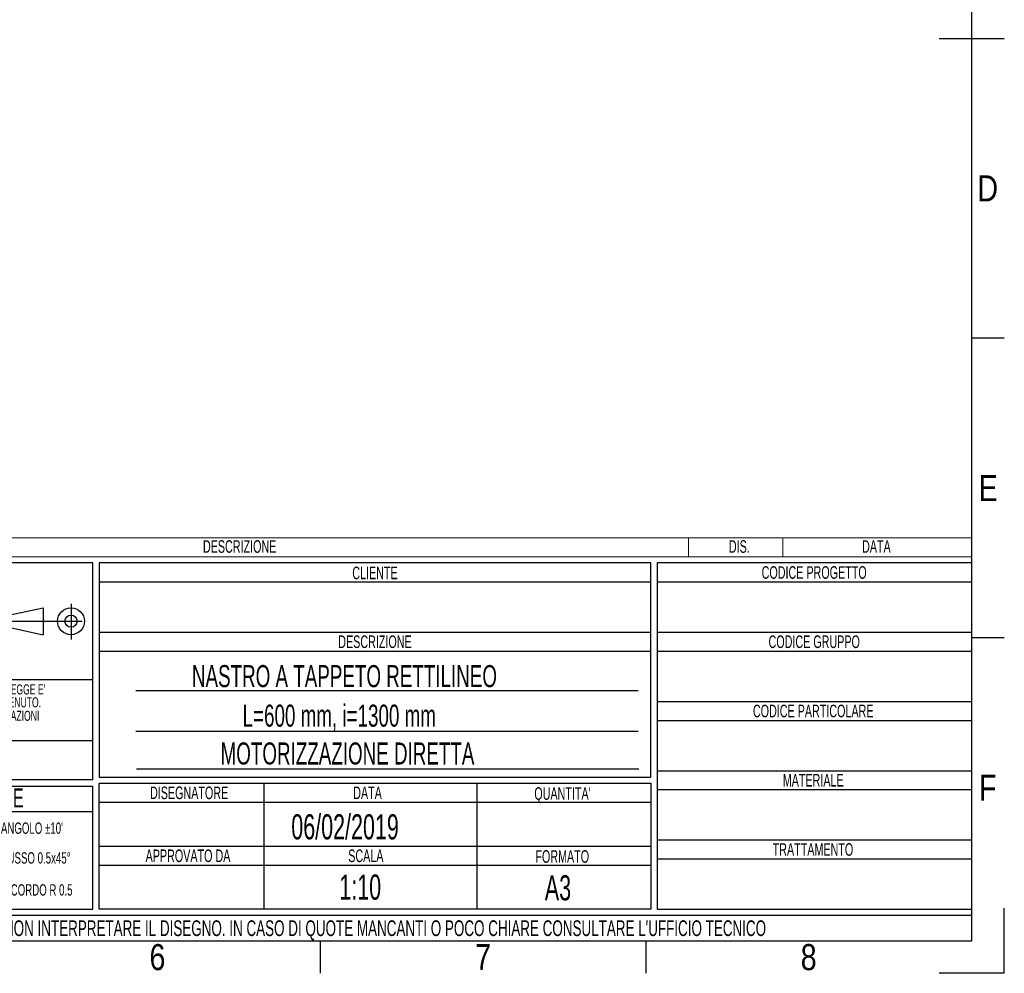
# Model space of a CAD drawing. Header units: millimetres. Extents: x 0 to 420, y 0 to 297.
# Tile 43 of 58: x 264 to 420, y 0 to 151. Entities that reach past the tile are written whole.
import ezdxf
from ezdxf.enums import TextEntityAlignment as Align

# ---------------------------------------------------------------- set-up
doc = ezdxf.new("R2010")
doc.units = ezdxf.units.MM
doc.linetypes.add('CENTERX2', pattern=[20.32, 12.7, -2.54, 2.54, -2.54])
doc.layers.add('CARTIGLIO', color=140, linetype='Continuous')
doc.styles.add('SLDTEXTSTYLE0', font='TXT', dxfattribs={"width": 0.638298})
doc.styles.add('SLDTEXTSTYLE1', font='TXT', dxfattribs={"width": 0.675})
doc.styles.add('SLDTEXTSTYLE2', font='TXT', dxfattribs={"width": 0.821468})

# ---------------------------------------------------------------- blocks, each defined once
blk = doc.blocks.new('SW_NOTE_0')
at = {"layer": 'CARTIGLIO', "color": 0, "insert": (7.53, 2.58), "char_height": 2, "attachment_point": 2, "style": 'SLDTEXTSTYLE0'}
blk.add_mtext('TRATTAMENTO', dxfattribs=at)
blk = doc.blocks.new('SW_NOTE_0_1')
at = {"layer": 'CARTIGLIO', "color": 0, "insert": (85.41, 3.22), "char_height": 2.5, "attachment_point": 2, "style": 'SLDTEXTSTYLE0'}
blk.add_mtext("ATTENZIONE: NON INTERPRETARE IL DISEGNO. IN CASO DI QUOTE MANCANTI O POCO CHIARE CONSULTARE L'UFFICIO TECNICO", dxfattribs=at)
blk = doc.blocks.new('SW_NOTE_0_2')
at = {"layer": 'CARTIGLIO', "color": 0, "insert": (3.51, 2.58), "char_height": 2, "attachment_point": 2, "style": 'SLDTEXTSTYLE0'}
blk.add_mtext('SCALA', dxfattribs=at)
blk = doc.blocks.new('SW_NOTE_0_3')
at = {"layer": 'CARTIGLIO', "color": 0, "insert": (8.67, 2.58), "char_height": 2, "attachment_point": 2, "style": 'SLDTEXTSTYLE0'}
blk.add_mtext('APPROVATO DA', dxfattribs=at)
blk = doc.blocks.new('SW_NOTE_0_4')
at = {"layer": 'CARTIGLIO', "color": 0, "insert": (5.4, 2.58), "char_height": 2, "attachment_point": 2, "style": 'SLDTEXTSTYLE0'}
blk.add_mtext('FORMATO', dxfattribs=at)
blk = doc.blocks.new('SW_NOTE_0_5')
at = {"layer": 'CARTIGLIO', "color": 0, "insert": (7.61, 2.58), "char_height": 2, "attachment_point": 2, "style": 'SLDTEXTSTYLE0'}
blk.add_mtext('DISEGNATORE', dxfattribs=at)
blk = doc.blocks.new('SW_NOTE_0_6')
at = {"layer": 'CARTIGLIO', "color": 0, "insert": (2.85, 2.58), "char_height": 2, "attachment_point": 2, "style": 'SLDTEXTSTYLE0'}
blk.add_mtext('DATA', dxfattribs=at)
blk = doc.blocks.new('SW_NOTE_0_7')
at = {"layer": 'CARTIGLIO', "color": 0, "insert": (5.56, 2.58), "char_height": 2, "attachment_point": 2, "style": 'SLDTEXTSTYLE0'}
blk.add_mtext("QUANTITA'", dxfattribs=at)
blk = doc.blocks.new('SW_NOTE_0_8')
at = {"layer": 'CARTIGLIO', "color": 0, "insert": (7.1, 2.58), "char_height": 2, "attachment_point": 2, "style": 'SLDTEXTSTYLE0'}
blk.add_mtext('DESCRIZIONE', dxfattribs=at)
blk = doc.blocks.new('SW_NOTE_0_9')
at = {"layer": 'CARTIGLIO', "color": 0, "insert": (4.23, 2.58), "char_height": 2, "attachment_point": 2, "style": 'SLDTEXTSTYLE0'}
blk.add_mtext('CLIENTE', dxfattribs=at)
blk = doc.blocks.new('SW_NOTE_0_10')
at = {"layer": 'CARTIGLIO', "color": 0, "insert": (5.69, 2.58), "char_height": 2, "attachment_point": 2, "style": 'SLDTEXTSTYLE0'}
blk.add_mtext('MATERIALE', dxfattribs=at)
blk = doc.blocks.new('SW_NOTE_0_11')
at = {"layer": 'CARTIGLIO', "color": 0, "insert": (12.15, 2.58), "char_height": 2, "attachment_point": 2, "style": 'SLDTEXTSTYLE0'}
blk.add_mtext('CODICE PARTICOLARE', dxfattribs=at)
blk = doc.blocks.new('SW_NOTE_0_12')
at = {"layer": 'CARTIGLIO', "color": 0, "insert": (9.55, 2.58), "char_height": 2, "attachment_point": 2, "style": 'SLDTEXTSTYLE0'}
blk.add_mtext('CODICE GRUPPO', dxfattribs=at)
blk = doc.blocks.new('SW_NOTE_0_13')
at = {"layer": 'CARTIGLIO', "color": 0, "insert": (10.69, 2.58), "char_height": 2, "attachment_point": 2, "style": 'SLDTEXTSTYLE0'}
blk.add_mtext('CODICE PROGETTO', dxfattribs=at)
blk = doc.blocks.new('SW_NOTE_0_14')
at = {"layer": 'CARTIGLIO', "color": 0, "insert": (6.68, 2.32), "char_height": 1.8, "attachment_point": 2, "style": 'SLDTEXTSTYLE0'}
blk.add_mtext("ANGOLO ±10'", dxfattribs=at)
blk = doc.blocks.new('SW_NOTE_0_15')
at = {"layer": 'CARTIGLIO', "color": 0, "insert": (23.94, 3.87), "char_height": 3, "attachment_point": 2, "style": 'SLDTEXTSTYLE0'}
blk.add_mtext('TOLLERANZE DI LAVORAZIONE', dxfattribs=at)
blk = doc.blocks.new('SW_NOTE_0_16')
at = {"layer": 'CARTIGLIO', "color": 0, "insert": (21.07, 5.8), "char_height": 4.5, "attachment_point": 2, "style": 'SLDTEXTSTYLE1'}
blk.add_mtext('CONFIDENZIALE', dxfattribs=at)
blk = doc.blocks.new('SW_NOTE_0_17')
at = {"layer": 'CARTIGLIO', "color": 0, "insert": (28.04, 2.06), "char_height": 1.6, "attachment_point": 2, "style": 'SLDTEXTSTYLE0'}
blk.add_mtext('DISEGNO ESEGUITO CON CAD NON SONO AMMESSE VARIAZIONI', dxfattribs=at)
blk = doc.blocks.new('SW_NOTE_0_18')
at = {"layer": 'CARTIGLIO', "color": 0, "insert": (27.34, 2.06), "char_height": 1.6, "attachment_point": 2, "style": 'SLDTEXTSTYLE0'}
blk.add_mtext('VIETATO RIPRODURRE O COMUNICARNE A TERZI IL CONTENUTO.', dxfattribs=at)
blk = doc.blocks.new('SW_NOTE_0_19')
at = {"layer": 'CARTIGLIO', "color": 0, "insert": (7.59, 2.32), "char_height": 1.8, "attachment_point": 2, "style": 'SLDTEXTSTYLE0'}
blk.add_mtext('SMUSSO 0.5x45°', dxfattribs=at)
blk = doc.blocks.new('SW_NOTE_0_21')
at = {"layer": 'CARTIGLIO', "color": 0, "char_height": 1.6, "attachment_point": 2, "style": 'SLDTEXTSTYLE0'}
for s, insert in [("DISEGNO DI PROPRIETA'", (10.28, 2.06)), ('ALUSIC srl', (25.45, 2.06)), (". A TERMINI DI LEGGE E'", (39.41, 2.06))]:
    blk.add_mtext(s, dxfattribs=dict(at, insert=insert))
blk = doc.blocks.new('SW_NOTE_0_22')
at = {"layer": 'CARTIGLIO', "color": 0, "insert": (8.57, 2.32), "char_height": 1.8, "attachment_point": 2, "style": 'SLDTEXTSTYLE0'}
blk.add_mtext('RACCORDO R 0.5', dxfattribs=at)
blk = doc.blocks.new('SW_NOTE_0_28')
at = {"layer": 'CARTIGLIO', "color": 0, "insert": (2.85, 2.58), "char_height": 2, "attachment_point": 2, "style": 'SLDTEXTSTYLE0'}
blk.add_mtext('DATA', dxfattribs=at)
blk = doc.blocks.new('SW_NOTE_0_29')
at = {"layer": 'CARTIGLIO', "color": 0, "insert": (7.1, 2.58), "char_height": 2, "attachment_point": 2, "style": 'SLDTEXTSTYLE0'}
blk.add_mtext('DESCRIZIONE', dxfattribs=at)
blk = doc.blocks.new('SW_NOTE_0_30')
at = {"layer": 'CARTIGLIO', "color": 0, "insert": (1.97, 2.58), "char_height": 2, "attachment_point": 2, "style": 'SLDTEXTSTYLE0'}
blk.add_mtext('DIS.', dxfattribs=at)
blk = doc.blocks.new('Cartiglio ALUSIC')
at = {"color": 161, "linetype": 'Continuous', "lineweight": 18}
for p, q in [((113.97, 154), (313.62, 154)), ((268.62, 154), (268.62, 151)), ((283.62, 154), (283.62, 151)), ((313.62, 151), (313.62, 154)), ((113.97, 151), (313.62, 151))]:
    blk.add_line(p, q, dxfattribs=at)
at = {"layer": 'CARTIGLIO'}
for p, q in [((173.97, 150), (113.97, 150)), ((173.97, 115.55), (173.97, 150)), ((262.62, 150), (174.97, 150)), ((174.97, 150), (174.97, 116)), ((262.62, 116), (262.62, 150)), ((313.62, 150), (263.62, 150)), ((263.62, 150), (263.62, 95)), ((313.62, 95), (313.62, 150)), ((174.97, 147), (262.62, 147)), ((263.62, 147), (313.62, 147)), ((160.56, 141.71), (166.06, 142.89)), ((166.06, 142.89), (166.06, 138.61)), ((160.56, 139.79), (166.06, 138.61)), ((174.97, 139), (262.62, 139)), ((263.62, 139), (313.62, 139)), ((174.97, 136), (262.62, 136)), ((263.62, 136), (313.62, 136)), ((113.97, 131.5), (173.97, 131.5)), ((260.62, 129.67), (180.8, 129.67)), ((263.62, 128), (313.62, 128)), ((263.62, 125), (313.62, 125)), ((180.8, 123.31), (260.62, 123.31)), ((173.97, 121.76), (113.97, 121.76)), ((174.97, 116), (262.62, 116)), ((180.92, 117.32), (260.74, 117.32)), ((263.62, 117), (313.62, 117)), ((173.97, 115.55), (113.97, 115.55)), ((113.97, 114.55), (173.97, 114.55)), ((173.97, 95), (173.97, 114.55)), ((174.97, 115), (262.62, 115)), ((174.97, 95), (174.97, 115)), ((201.14, 115), (201.14, 95)), ((234.97, 115), (234.97, 95)), ((262.62, 115), (262.62, 95)), ((263.62, 114), (313.62, 114)), ((174.97, 112), (262.62, 112)), ((173.96, 110.49), (113.96, 110.49)), ((174.97, 105), (262.62, 105)), ((263.62, 106), (313.62, 106)), ((174.97, 102), (262.62, 102)), ((263.62, 103), (313.62, 103)), ((113.97, 95), (173.97, 95)), ((313.62, 94), (113.97, 94)), ((262.62, 95), (174.97, 95)), ((263.62, 95), (313.62, 95)), ((313.62, 90), (313.62, 94)), ((113.97, 90), (313.62, 90))]:
    blk.add_line(p, q, dxfattribs=at)
at = {"layer": 'CARTIGLIO', "linetype": 'CENTERX2'}
for p, q in [((170.49, 143.5), (170.49, 137.84)), ((159.56, 140.75), (173.38, 140.75))]:
    blk.add_line(p, q, dxfattribs=at)
at = {"layer": 'CARTIGLIO', "linetype": 'Continuous'}
blk.add_line((113.97, 90), (313.62, 90), dxfattribs=at)
at = {"layer": 'CARTIGLIO'}
for radius in [2.14, 0.957]:
    blk.add_circle((170.49, 140.75), radius, dxfattribs=at)
at = {"layer": 'CARTIGLIO', "color": 140}
for name, p in [('SW_NOTE_0_29', (190.19, 151.04)), ('SW_NOTE_0_30', (274.72, 151.04)), ('SW_NOTE_0_28', (295.62, 151.04)), ('SW_NOTE_0_9', (214.56, 146.84)), ('SW_NOTE_0_13', (277.89, 146.91)), ('SW_NOTE_0_8', (211.69, 135.91)), ('SW_NOTE_0_12', (279.04, 135.91)), ('SW_NOTE_0_21', (118.97, 128.66)), ('SW_NOTE_0_18', (116.35, 126.61)), ('SW_NOTE_0_11', (276.28, 124.91)), ('SW_NOTE_0_17', (115.64, 124.47)), ('SW_NOTE_0_16', (122.24, 115.47)), ('SW_NOTE_0_10', (282.74, 113.91)), ('SW_NOTE_0_15', (119.54, 110.32)), ('SW_NOTE_0_5', (181.65, 111.91)), ('SW_NOTE_0_6', (214.76, 111.91)), ('SW_NOTE_0_7', (243.03, 111.8)), ('SW_NOTE_0_14', (157.6, 106.46)), ('SW_NOTE_0', (280.86, 102.91)), ('SW_NOTE_0_19', (156.67, 101.73)), ('SW_NOTE_0_3', (180.41, 101.91)), ('SW_NOTE_0_2', (213.83, 101.91)), ('SW_NOTE_0_4', (243.15, 101.8)), ('SW_NOTE_0_22', (155.63, 96.65)), ('SW_NOTE_0_1', (127.63, 90.02))]:
    blk.add_blockref(name, p, dxfattribs=at)
at = {"layer": 'CARTIGLIO', "color": 140, "style": 'SLDTEXTSTYLE0', "width": 0.638298}
for tag, height, p in [('AUTOATTR1', 3.5, (223.45, 133.7)), ('AUTOATTR2', 3.5, (221.93, 127.42)), ('AUTOATTR11', 3.5, (222.86, 121.41)), ('AUTOATTR8', 4, (219.24, 110)), ('AUTOATTR9', 4, (218.12, 100.42)), ('AUTOATTR0', 4, (249.03, 100.31))]:
    blk.add_attdef(tag, text='', height=height, dxfattribs=at).set_placement(p, align=Align.TOP_CENTER)
at = {"layer": 'CARTIGLIO', "color": 140}
for tag in ['AUTOATTR13', 'AUTOATTR12', 'AUTOATTR10', 'AUTOATTR7', 'AUTOATTR6', 'AUTOATTR5', 'AUTOATTR4', 'AUTOATTR3']:
    blk.add_attdef(tag, (0, 0), '', height=4, dxfattribs=at)

msp = doc.modelspace()

# ---------------------------------------------------------------- linework, layer by layer
at = {"layer": 'CARTIGLIO', "linetype": 'Continuous'}
for p, q in [((414.8274, 5.171), (414.8274, 291.8226)), ((409.6532, 148.4968), (420.0016, 148.4968)), ((420.0016, 100.894), (414.8274, 100.894)), ((420.0016, 53.2912), (414.8274, 53.2912)), ((420.0016, -0.0032), (420.0016, 10.3452)), ((5.1801, 5.171), (414.8274, 5.171)), ((215.1758, 5.171), (414.8274, 5.171)), ((311.3431, -0.0032), (311.3431, 5.171)), ((363.0852, -0.0032), (363.0852, 5.171)), ((420.0016, -0.0032), (409.6532, -0.0032))]:
    msp.add_line(p, q, dxfattribs=at)
at = {"layer": 'CARTIGLIO'}
msp.add_line((215.1774, 5.171), (414.8274, 5.171), dxfattribs=at)

# ---------------------------------------------------------------- block references
ref = msp.add_blockref('Cartiglio ALUSIC', (101.2063, -84.828), dxfattribs=at)
ref.add_attrib('AUTOATTR11', 'MOTORIZZAZIONE DIRETTA', dxfattribs={"color": 140, "height": 3.5, "style": 'SLDTEXTSTYLE0', "width": 0.638298}).set_placement((295.467, 32.1118), align=Align.BOTTOM_LEFT)
ref.add_attrib('AUTOATTR9', '1:10', dxfattribs={"color": 140, "height": 4, "style": 'SLDTEXTSTYLE0', "width": 0.638298}).set_placement((314.3285, 10.486), align=Align.BOTTOM_LEFT)
ref.add_attrib('AUTOATTR8', '06/02/2019', dxfattribs={"color": 140, "height": 4, "style": 'SLDTEXTSTYLE0', "width": 0.638298}).set_placement((306.7007, 20.0651), align=Align.BOTTOM_LEFT)
ref.add_attrib('AUTOATTR2', 'L=600 mm, i=1300 mm', dxfattribs={"color": 140, "height": 3.5, "style": 'SLDTEXTSTYLE0', "width": 0.638298}).set_placement((298.9635, 38.123), align=Align.BOTTOM_LEFT)
ref.add_attrib('AUTOATTR1', 'NASTRO A TAPPETO RETTILINEO', dxfattribs={"color": 140, "height": 3.5, "style": 'SLDTEXTSTYLE0', "width": 0.638298}).set_placement((290.9135, 44.4016), align=Align.BOTTOM_LEFT)
ref.add_attrib('AUTOATTR0', 'A3', dxfattribs={"color": 140, "height": 4, "style": 'SLDTEXTSTYLE0', "width": 0.638298}).set_placement((346.9888, 10.3744), align=Align.BOTTOM_LEFT)

# ---------------------------------------------------------------- texts
at = {"layer": 'CARTIGLIO', "char_height": 4.1394, "attachment_point": 2, "style": 'SLDTEXTSTYLE2'}
for s, insert in [('D', (417.3655, 126.7486)), ('E', (417.4255, 79.1458)), ('F', (417.3682, 31.543)), ('6', (285.4283, 4.6371)), ('8', (388.9127, 4.6371)), ('7', (337.1705, 4.6371))]:
    msp.add_mtext(s, dxfattribs=dict(at, insert=insert))

doc.saveas('drawing.dxf')
